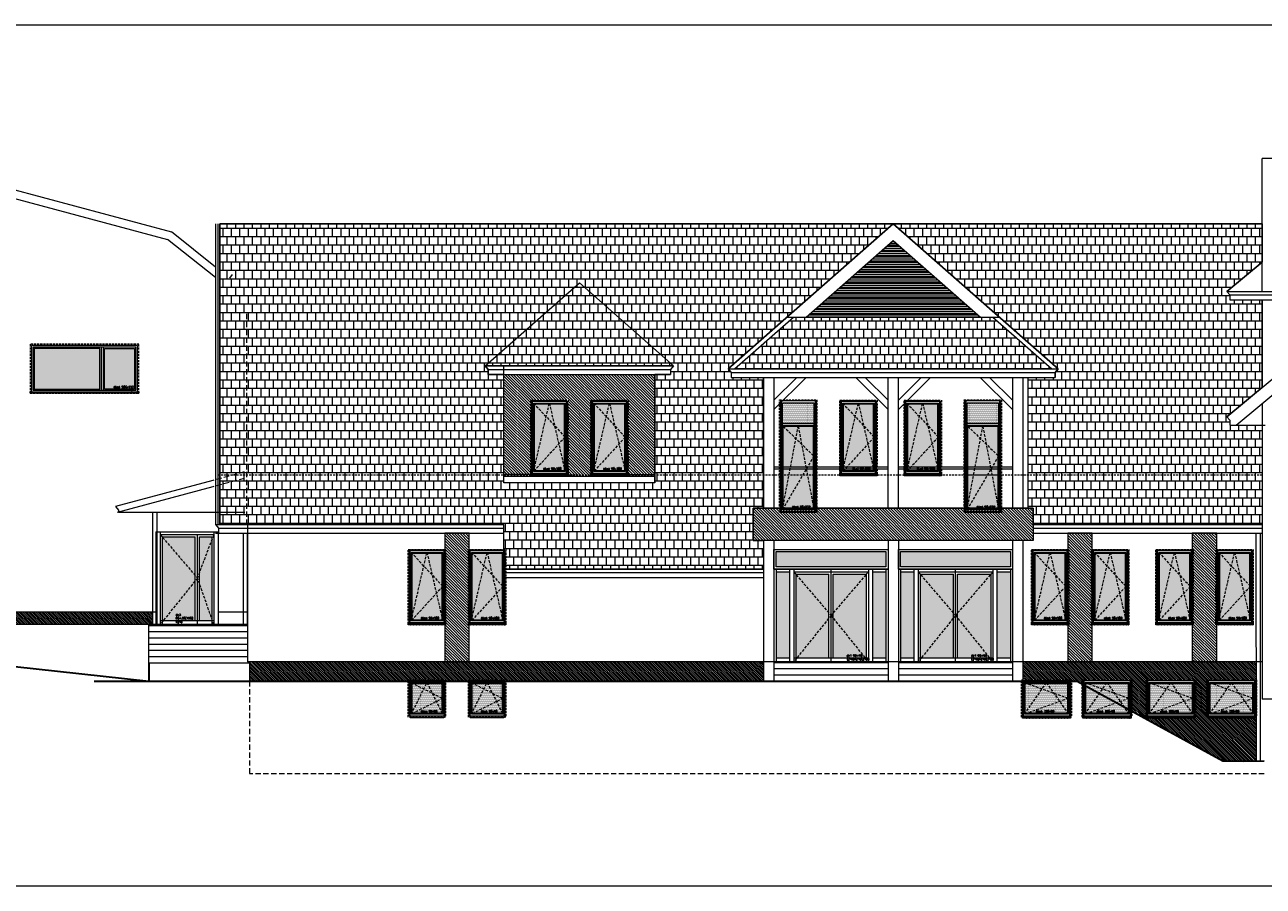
# Model space of a CAD drawing. Header units: millimetres. Extents: x 28291 to 177760, y -399809 to -170937.
# Tile 19 of 256: x 62606 to 65592, y -241830 to -239753. Entities that reach past the tile are written whole.
import ezdxf

# ---------------------------------------------------------------- set-up
doc = ezdxf.new("R2010")
doc.units = ezdxf.units.MM
for name, pattern in [('CACHE', [9.525, 6.35, -3.175]), ('CARKOVANA', [7.5, 5, -2.5]), ('HIDDEN', [9.525, 6.35, -3.175])]:
    doc.linetypes.add(name, pattern=pattern)
doc.layers.get('0').update_dxf_attribs({"lineweight": 0})
for name, color, linetype, lineweight in [('! opisy okien elewacja', 7, 'Continuous', 0), ('!! 0_ Istn-sciany', 3, 'Continuous', 30), ('!! 0_ Istn-widok', 1, 'Continuous', 15), ('!! 0_ WIDOK ELEWACJA', 4, 'Continuous', 0), ('!! 0_Istn-cienka', 4, 'Continuous', 9), ('!! 0_Istn-drzwi', 1, 'Continuous', 13), ('!! 1_Hatch dach', 252, 'Continuous', 5), ('!! 2_NOWE OKNA WIDOk - remont', 140, 'Continuous', 5), ('!! 2_posadzki winyle 2', 43, 'Continuous', 9), ('!! 2_TYNK OBRYS', 252, 'Continuous', 13)]:
    doc.layers.add(name, color=color, linetype=linetype, lineweight=lineweight)
for name, color, linetype, lineweight, true_color in [('!! 0_ Istn-okna - wymienione', 9, 'Continuous', 13, 0x808080), ('!! 1_ELEWACJA KOLOR', 7, 'Continuous', 13, 0x6888bb), ('!! 1_Wyburzenia', 252, 'CARKOVANA', 13, 0x696969), ('!! 2_ELEWACJA COKÓŁ', 9, 'Continuous', 13, 0x808080)]:
    doc.layers.add(name, color=color, linetype=linetype, lineweight=lineweight, true_color=true_color)
doc.styles.add('TXT', font='simplex.shx')
pattern_1 = [(315, (261219.8475, -171915.682), (2.24506403, 2.24506403), [])]
pattern_2 = [(90, (0, 0), (-1.5875, 0.79375), [0, -1.5875])]

# ---------------------------------------------------------------- blocks, each defined once
blk = doc.blocks.new('DRZWI DZ 1')
at = {"layer": '!! 1_Hatch dach', "true_color": 0x575757}
h = blk.add_hatch(dxfattribs=at)
h.set_pattern_fill('DOTS', color=251)
h.set_pattern_definition([(180, (1841.5625, 31354.394), (-0.79375, -1.5875), [0, -1.5875])])
h.paths.add_polyline_path([(-3236, 11996.4), (-3236, 11789.4), (-3203.5, 11789.4), (-3203.5, 11996.4)])
h.paths.add_polyline_path([(-3236, 12045.4), (-3236, 12008.4), (-2971, 12008.4), (-2971, 12045.4)])
h.paths.add_polyline_path([(-3188.5, 11991.4), (-3188.5, 11789.4), (-3108.5, 11789.4), (-3108.5, 11991.4)])
h.paths.add_polyline_path([(-3098.5, 11991.4), (-3098.5, 11789.4), (-3018.5, 11789.4), (-3018.5, 11991.4)])
h.paths.add_polyline_path([(-3003.5, 11996.4), (-3003.5, 11789.4), (-2971, 11789.4), (-2971, 11996.4)])
at = {"layer": '!! 0_ Istn-okna - wymienione'}
for points in [[(-3241, 12003.4), (-3241, 12050.4), (-2966, 12050.4), (-2966, 12003.4)], [(-3236, 12008.4), (-3236, 12045.4), (-2971, 12045.4), (-2971, 12008.4)]]:
    blk.add_lwpolyline(points, close=True, dxfattribs=at)
for points in [[(-3241, 12003.4), (-3241, 11779.4)], [(-3241, 12003.4), (-2966, 12003.4)], [(-3236, 12003.4), (-3236, 11779.4)], [(-3203.5, 12003.4), (-3203.5, 11779.4)], [(-3193.5, 12003.4), (-3193.5, 11779.4)], [(-3103.5, 11779.4), (-3103.5, 12003.4)], [(-3013.5, 12003.4), (-3013.5, 11779.4)], [(-3003.5, 12003.4), (-3003.5, 11779.4)], [(-2971, 12003.4), (-2971, 11779.4)], [(-2966, 12003.4), (-2966, 11779.4)], [(-3236, 11996.4), (-3203.5, 11996.4)], [(-3193.5, 11996.4), (-3013.5, 11996.4)], [(-3188.5, 11991.4), (-3108.5, 11991.4)], [(-3188.5, 11991.4), (-3188.5, 11779.4)], [(-3108.5, 11789.4), (-3108.5, 11991.4)], [(-3098.5, 11789.4), (-3098.5, 11991.4)], [(-3098.5, 11991.4), (-3018.5, 11991.4)], [(-3018.5, 11991.4), (-3018.5, 11779.4)], [(-3003.5, 11996.4), (-2971, 11996.4)], [(-3241, 11779.4), (-2966, 11779.4)], [(-3236, 11789.4), (-3203.5, 11789.4)], [(-3193.5, 11789.4), (-3013.5, 11789.4)], [(-3003.5, 11789.4), (-2971, 11789.4)]]:
    blk.add_lwpolyline(points, dxfattribs=at)
at = {"layer": '!! 1_Hatch dach', "color": 251, "linetype": 'CACHE', "true_color": 0x575757}
for points in [[(-3193.5, 11996.4), (-3103.5, 11891.4), (-3193.5, 11779.4)], [(-3013.5, 11996.4), (-3103.5, 11891.4), (-3013.5, 11779.4)]]:
    blk.add_lwpolyline(points, dxfattribs=at)
at = {"insert": (-3065.6, 11797.1), "char_height": 5, "attachment_point": 1, "style": 'TXT'}
blk.add_mtext_dynamic_manual_height_columns('dz1 90+90 (275)x210(273)', width=52.63, gutter_width=75, heights=[0], dxfattribs=at)
blk = doc.blocks.new('okno 90x180')
at = {"layer": '!! 1_Hatch dach', "true_color": 0x575757}
h = blk.add_hatch(dxfattribs=at)
h.set_pattern_fill('DOTS', color=251)
h.set_pattern_definition([(0, (-9632.3096, -11392.1331), (0.79375, 1.5875), [0, -1.5875])])
h.paths.add_polyline_path([(9, -10), (81, -10), (81, -171), (9, -171)])
at = {"layer": '!! 2_posadzki winyle 2'}
h = blk.add_hatch(dxfattribs=at)
h.set_pattern_fill('ANSI31', color=252, scale=0.2)
h.paths.add_polyline_path([(0, -178), (90, -178), (90, -183), (0, -183)])
at = {"layer": '!! 0_ Istn-okna - wymienione', "linetype": 'CARKOVANA', "lineweight": 5}
blk.add_lwpolyline([(0, -1), (90, -1), (90, -180), (0, -180)], close=True, dxfattribs=at)
at = {"layer": '!! 0_ Istn-okna - wymienione'}
for points in [[(2, -3), (88, -3), (88, -178), (2, -178)], [(7, -8), (83, -8), (83, -173), (7, -173)], [(9, -10), (81, -10), (81, -171), (9, -171)], [(0, -178), (90, -178), (90, -183), (0, -183)]]:
    blk.add_lwpolyline(points, close=True, dxfattribs=at)
at = {"layer": '!! 1_Hatch dach', "color": 251, "linetype": 'CACHE', "true_color": 0x575757}
for points in [[(7, -173), (45, -8), (83, -173)], [(7, -8), (83, -90), (7, -173)]]:
    blk.add_lwpolyline(points, dxfattribs=at)
at = {"insert": (30.1, -163.6), "char_height": 5, "attachment_point": 1, "style": 'TXT'}
blk.add_mtext_dynamic_manual_height_columns('okno 90x180', width=52.63, gutter_width=75, heights=[0], dxfattribs=at)
blk = doc.blocks.new('okno 115x115')
at = {"layer": '!! 1_Hatch dach', "true_color": 0x575757}
h = blk.add_hatch(dxfattribs=at)
h.set_pattern_fill('DOTS', color=251, angle=360)
h.set_pattern_definition([(360, (-21873.4686, 1906.5186), (0.79375, 1.5875), [0, -1.5875])])
h.paths.add_polyline_path([(-12259.7, 13266.7), (-12157.7, 13266.7), (-12157.7, 13194.7), (-12259.7, 13194.7)])
h = blk.add_hatch(dxfattribs=at)
h.set_pattern_fill('ANSI31', color=251, scale=0.2, angle=360)
h.paths.add_polyline_path([(-12264.2, 13187.7), (-12153.2, 13187.7), (-12153.2, 13182.7), (-12264.2, 13182.7)])
at = {"layer": '!! 0_ Istn-okna - wymienione', "linetype": 'CARKOVANA', "lineweight": 5}
blk.add_lwpolyline([(-12268.7, 13275.7), (-12148.7, 13275.7), (-12148.7, 13185.7), (-12268.7, 13185.7)], close=True, dxfattribs=at)
at = {"layer": '!! 0_ Istn-okna - wymienione'}
for points in [[(-12266.7, 13273.7), (-12150.7, 13273.7), (-12150.7, 13187.7), (-12266.7, 13187.7)], [(-12261.7, 13268.7), (-12155.7, 13268.7), (-12155.7, 13192.7), (-12261.7, 13192.7)], [(-12259.7, 13266.7), (-12157.7, 13266.7), (-12157.7, 13194.7), (-12259.7, 13194.7)], [(-12266.7, 13187.7), (-12150.7, 13187.7), (-12150.7, 13182.7), (-12266.7, 13182.7)]]:
    blk.add_lwpolyline(points, close=True, dxfattribs=at)
at = {"layer": '!! 1_Hatch dach', "color": 251, "linetype": 'CACHE', "true_color": 0x575757}
for points in [[(-12261.7, 13192.7), (-12208.7, 13268.7), (-12155.7, 13192.7)], [(-12261.7, 13268.7), (-12155.7, 13230.7), (-12261.7, 13192.7)]]:
    blk.add_lwpolyline(points, dxfattribs=at)
at = {"insert": (-12234.1, 13202.1), "char_height": 5, "attachment_point": 1, "style": 'TXT'}
blk.add_mtext_dynamic_manual_height_columns('okno 120x90', width=52.63, gutter_width=75, heights=[0], dxfattribs=at)
blk = doc.blocks.new('drzwi balkonowe 90x270')
at = {"layer": '!! 1_Hatch dach', "true_color": 0x575757}
h = blk.add_hatch(dxfattribs=at)
h.set_pattern_fill('DOTS', color=251, angle=270)
h.set_pattern_definition([(270, (-11122.1331, 9634.3096), (1.5875, -0.79375), [0, -1.5875])])
h.paths.add_polyline_path([(206, -7), (206, -79), (7, -79), (7, -7)])
h = blk.add_hatch(dxfattribs=at)
h.set_pattern_fill('DOTS', color=251, angle=270)
h.set_pattern_definition([(90, (19212.957, -5367.0837), (-1.5875, 0.79375), [0, -1.5875])])
h.paths.add_polyline_path([(263, -5), (213, -5), (213, -81), (263, -81)])
at = {"layer": '!! 0_ Istn-okna - wymienione', "linetype": 'CARKOVANA', "lineweight": 5}
blk.add_lwpolyline([(270, 2), (270, -88), (-2, -88), (-2, 2)], close=True, dxfattribs=at)
at = {"layer": '!! 0_ Istn-okna - wymienione'}
for points in [[(268, 0), (268, -86), (0, -86), (0, 0)], [(263, -5), (263, -81), (5, -81), (5, -5)]]:
    blk.add_lwpolyline(points, close=True, dxfattribs=at)
for points in [[(206, -79), (7, -79), (7, -7), (206, -7)], [(206, -79), (206, -7)], [(208, -81), (208, -5)], [(213, -81), (213, -5)]]:
    blk.add_lwpolyline(points, dxfattribs=at)
at = {"layer": '!! 0_ Istn-widok'}
blk.add_lwpolyline([(268, -2.5), (268, -83.5), (-2, -83.5), (-2, -2.5)], close=True, dxfattribs=at)
at = {"layer": '!! 1_Hatch dach', "color": 251, "linetype": 'CACHE', "true_color": 0x575757}
for points in [[(5, -5), (206, -43), (5, -81)], [(206, -7), (134, -81), (5, -5)]]:
    blk.add_lwpolyline(points, dxfattribs=at)
at = {"insert": (14.4, -28.1), "char_height": 5, "attachment_point": 1, "rotation": 270, "style": 'TXT'}
blk.add_mtext_dynamic_manual_height_columns('okno 90x272', width=52.63, gutter_width=75, heights=[0], dxfattribs=at)
blk = doc.blocks.new('okno 266x112')
at = {"layer": '!! 1_Hatch dach', "true_color": 0x575757}
h = blk.add_hatch(dxfattribs=at)
h.set_pattern_fill('ANSI31', color=251, scale=0.05, angle=180)
h.set_pattern_definition([(225, (48759.55389, -227260.51076), (0.11225320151, -0.11225320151), [])])
h.paths.add_polyline_path([(212, 10312.8), (-50, 10312.8), (-50, 10315.8), (212, 10315.8)])
h = blk.add_hatch(dxfattribs=at)
h.set_pattern_fill('DOTS', color=251, angle=180)
h.paths.add_polyline_path([(43.8, 10207.8), (202, 10207.8), (202, 10305.8), (43.8, 10305.8)])
h.paths.add_polyline_path([(32.8, 10207.8), (-40, 10207.8), (-40, 10305.8), (32.8, 10305.8)])
at = {"layer": '! opisy okien elewacja'}
for p in [(-33, 10312.8), (209, 10314.3), (209, 10312.8), (209, 10308.3)]:
    blk.add_point(p, dxfattribs=at)
at = {"layer": '!! 0_ Istn-okna - wymienione', "linetype": 'CARKOVANA', "lineweight": 5}
blk.add_lwpolyline([(212, 10315.8), (-50, 10315.8), (-50, 10197.8), (212, 10197.8)], close=True, dxfattribs=at)
at = {"layer": '!! 0_ Istn-okna - wymienione'}
for points in [[(212, 10312.8), (-50, 10312.8), (-50, 10315.8), (212, 10315.8)], [(209, 10312.8), (-47, 10312.8), (-47, 10200.8), (209, 10200.8)], [(205, 10308.8), (-43, 10308.8), (-43, 10204.8), (205, 10204.8)], [(32.8, 10207.8), (-40, 10207.8), (-40, 10305.8), (32.8, 10305.8)], [(43.8, 10207.8), (202, 10207.8), (202, 10305.8), (43.8, 10305.8)]]:
    blk.add_lwpolyline(points, close=True, dxfattribs=at)
for points in [[(35.8, 10308.8), (-43, 10308.8)], [(35.8, 10204.8), (35.8, 10308.8)], [(205, 10308.8), (40.8, 10308.8)], [(40.8, 10204.8), (40.8, 10308.8)]]:
    blk.add_lwpolyline(points, dxfattribs=at)
at = {"insert": (10.9, 10298.3), "char_height": 5, "attachment_point": 1, "rotation": 180, "style": 'TXT'}
blk.add_mtext_dynamic_manual_height_columns('okno 266x112', width=52.63, gutter_width=75, heights=[0], dxfattribs=at)
blk = doc.blocks.new('dz3')
at = {"layer": '!! 1_Hatch dach', "true_color": 0x575757}
h = blk.add_hatch(dxfattribs=at)
h.set_pattern_fill('DOTS', color=251, angle=270)
h.set_pattern_definition(pattern_2)
h.paths.add_polyline_path([(-19431.4, 7310.2), (-19431.4, 7233.2), (-19335.6, 7233.2)], flags=17)
h.paths.add_polyline_path([(-19230.2, 7313.2), (-19431.4, 7313.2), (-19431.4, 7310.2), (-19335.6, 7233.2), (-19323.6, 7233.2)])
h.paths.add_polyline_path([(-19229.4, 7313.2), (-19230.2, 7313.2), (-19323.6, 7233.2), (-19229.4, 7233.2)])
h = blk.add_hatch(dxfattribs=at)
h.set_pattern_fill('DOTS', color=251, angle=270)
h.set_pattern_definition(pattern_2)
h.paths.add_polyline_path([(-19229.4, 7223.2), (-19431.4, 7223.2), (-19431.4, 7193.2), (-19229.4, 7193.2)])
at = {"layer": '!! 0_ Istn-okna - wymienione'}
for points in [[(-19217.4, 7328.2), (-19441.4, 7328.2)], [(-19441.4, 7328.2), (-19441.4, 7178.2)], [(-19217.4, 7318.2), (-19441.4, 7318.2)], [(-19431.4, 7318.2), (-19431.4, 7188.2)], [(-19224.4, 7318.2), (-19224.4, 7188.2)], [(-19217.4, 7328.2), (-19217.4, 7178.2)], [(-19229.4, 7313.2), (-19441.4, 7313.2)], [(-19229.4, 7313.2), (-19229.4, 7233.2)], [(-19441.4, 7228.2), (-19224.4, 7228.2)], [(-19431.4, 7233.2), (-19229.4, 7233.2)], [(-19431.4, 7223.2), (-19229.4, 7223.2)], [(-19229.4, 7223.2), (-19229.4, 7193.2)], [(-19229.4, 7193.2), (-19441.4, 7193.2)], [(-19217.4, 7188.2), (-19441.4, 7188.2)], [(-19217.4, 7178.2), (-19441.4, 7178.2)]]:
    blk.add_lwpolyline(points, dxfattribs=at)
at = {"layer": '!! 1_Hatch dach', "color": 251, "linetype": 'CACHE', "true_color": 0x575757}
for points in [[(-19224.4, 7318.2), (-19329.4, 7228.2), (-19441.4, 7318.2)], [(-19441.4, 7188.2), (-19329.4, 7228.2), (-19224.4, 7188.2)]]:
    blk.add_lwpolyline(points, dxfattribs=at)
at = {"insert": (-19415.2, 7280.4), "char_height": 5, "attachment_point": 1, "rotation": 270, "style": 'TXT'}
blk.add_mtext_dynamic_manual_height_columns('dz3 90+35(135) x210', width=52.63, gutter_width=75, heights=[0], dxfattribs=at)
blk = doc.blocks.new('okno 90x90')
at = {"layer": '!! 1_Hatch dach', "true_color": 0x575757}
h = blk.add_hatch(dxfattribs=at)
h.set_pattern_fill('DOTS', color=251)
h.set_pattern_definition([(0, (-9634.3096, -11214.1331), (0.79375, 1.5875), [0, -1.5875])])
h.paths.add_polyline_path([(7, 79), (79, 79), (79, 7), (7, 7)])
at = {"layer": '!! 0_ Istn-okna - wymienione', "linetype": 'CARKOVANA', "lineweight": 5}
blk.add_lwpolyline([(-2, 88), (88, 88), (88, -2), (-2, -2)], close=True, dxfattribs=at)
at = {"layer": '!! 0_ Istn-okna - wymienione'}
for points in [[(0, 86), (86, 86), (86, 0), (0, 0)], [(5, 81), (81, 81), (81, 5), (5, 5)], [(7, 79), (79, 79), (79, 7), (7, 7)]]:
    blk.add_lwpolyline(points, close=True, dxfattribs=at)
at = {"layer": '!! 1_Hatch dach', "color": 251, "linetype": 'CACHE', "true_color": 0x575757}
for points in [[(5, 5), (43, 81), (81, 5)], [(5, 81), (81, 43), (5, 5)]]:
    blk.add_lwpolyline(points, dxfattribs=at)
at = {"insert": (28.1, 14.4), "char_height": 5, "attachment_point": 1, "style": 'TXT'}
blk.add_mtext_dynamic_manual_height_columns('okno 90x90', width=52.63, gutter_width=75, heights=[0], dxfattribs=at)

msp = doc.modelspace()

# ---------------------------------------------------------------- hatches: boundary and pattern name
at = {"layer": '!! 1_ELEWACJA KOLOR', "true_color": 0x315442}
h = msp.add_hatch(dxfattribs=at)
h.set_pattern_fill('ANSI31', color=129, scale=1.5, angle=-90)
h.paths.add_polyline_path([(64125.25917, -240595.98294), (63761.25917, -240595.98294), (63761.25917, -240837.35053), (63825.75917, -240837.35053), (63825.75917, -240657.35053), (63915.75917, -240657.35053), (63915.75917, -240837.35053), (63915.75917, -240839.35053), (63970.75917, -240839.35053), (63970.75917, -240835.35053), (63970.75917, -240657.35053), (64060.75917, -240657.35053), (64060.75917, -240837.35053), (64125.25917, -240837.35053)])
h = msp.add_hatch(dxfattribs=at)
h.set_pattern_fill('ANSI31', color=129, scale=1.5, angle=-90)
h.paths.add_polyline_path([(64362.25917, -240918.85053), (65037.25917, -240918.85053), (65037.25917, -240996.35053), (64362.25917, -240996.35053)])
h = msp.add_hatch(dxfattribs=at)
h.set_pattern_fill('ANSI31', color=129, scale=1.5, angle=-90)
h.paths.add_polyline_path([(63618.75917, -240978.98294), (63618.75917, -241289.35053), (63677.75917, -241289.35053), (63677.75917, -240978.98294)])
h = msp.add_hatch(dxfattribs=at)
h.set_pattern_fill('ANSI31', color=129, scale=1.5, angle=-90)
h.paths.add_polyline_path([(65120.75917, -240978.98294), (65120.75917, -241289.35053), (65179.75917, -241289.35053), (65179.75917, -240978.98294)])
h = msp.add_hatch(dxfattribs=at)
h.set_pattern_fill('ANSI31', color=129, scale=1.5, angle=-90)
h.paths.add_polyline_path([(65420.75917, -240978.98294), (65420.75917, -241289.35053), (65479.75917, -241289.35053), (65479.75917, -240978.98294)])
at = {"layer": '!! 1_Hatch dach', "true_color": 0x990000}
h = msp.add_hatch(dxfattribs=at)
h.set_pattern_fill('AR-B88', color=14, scale=0.1, angle=180)
h.paths.add_polyline_path([(63076.25917, -240958.35053), (63076.25917, -240520.69104), (63076.25917, -240232.83492), (64699.75917, -240232.83492), (64302.25917, -240582.63492), (64309.46611, -240591.27873), (64309.46611, -240603.26733), (64387.25917, -240603.26733), (64387.25917, -240918.85053), (64362.25917, -240918.85053), (64362.25917, -240996.35053), (64387.25917, -240996.35053), (64387.25917, -241065.35053), (63765.75917, -241065.35053), (63761.25917, -241065.35053), (63761.25917, -240958.35053)])
h.paths.add_polyline_path([(63761.25917, -240857.35053), (63761.25917, -240595.98294), (63723.46611, -240595.98294), (63723.46611, -240583.99434), (63716.03396, -240575.54872), (63943.25917, -240375.59053), (64170.25917, -240575.35053), (64163.05224, -240583.99434), (64163.05224, -240595.98294), (64125.25917, -240595.98294), (64125.25917, -240857.35053)], flags=16)
h = msp.add_hatch(dxfattribs=at)
h.set_pattern_fill('AR-B88', color=14, scale=0.1, angle=180)
h.paths.add_polyline_path([(64699.75917, -240232.83492), (65589.25917, -240232.83492), (65589.25917, -240325.14204), (65504.18113, -240396.07745), (65511.25917, -240404.56667), (65511.25917, -240416.55526), (65589.25917, -240416.55526), (65589.25917, -240627.34617), (65504.05224, -240698.127), (65511.25917, -240706.7708), (65511.25917, -240718.7594), (65589.25917, -240718.7594), (65589.25917, -240958.35053), (65037.25917, -240958.35053), (65037.25917, -240918.85053), (65025.25917, -240918.85053), (65025.25917, -240603.26733), (65090.05224, -240603.26733), (65090.05224, -240591.27873), (65097.48439, -240582.83311)])
h = msp.add_hatch(dxfattribs=at)
h.set_pattern_fill('AR-B88', color=14, scale=0.1, angle=180)
h.paths.add_polyline_path([(63716.25917, -240575.35053), (63943.25917, -240375.59053), (64170.25917, -240575.35053)])
h = msp.add_hatch(dxfattribs=at)
h.set_pattern_fill('AR-B88', color=14, scale=0.1, angle=180)
h.paths.add_polyline_path([(64317.39629, -240582.63492), (64459.32811, -240457.73492), (64940.19024, -240457.73492), (65082.12206, -240582.63492)])
at = {"layer": '!! 2_ELEWACJA COKÓŁ', "true_color": 0x2b2b2c}
h = msp.add_hatch(dxfattribs=at)
h.set_pattern_fill('ANSI31', color=250, angle=-90)
h.set_pattern_definition(pattern_1)
h.paths.add_polyline_path([(62915.25917, -241199.35053), (62915.25917, -241169.35053), (61649.25917, -241169.35053), (61649.25917, -241199.35053)])
h.paths.add_polyline_path([(61540.34755, -241199.47958), (61693.41303, -241199.47958), (61693.41303, -241175.86839), (61540.34755, -241175.86839)], flags=9)
h = msp.add_hatch(dxfattribs=at)
h.set_pattern_fill('ANSI31', color=250, angle=-90)
h.set_pattern_definition(pattern_1)
h.paths.add_polyline_path([(64387.25917, -241336.35053), (64387.25917, -241289.35053), (63148.25917, -241289.35053), (63148.25917, -241336.35053), (63530.75917, -241336.35053), (63530.75917, -241332.35053), (63620.75917, -241332.35053), (63620.75917, -241336.35053), (63675.75917, -241336.35053), (63675.75917, -241332.35053), (63765.75917, -241332.35053), (63765.75917, -241336.35053)])
h = msp.add_hatch(dxfattribs=at)
h.set_pattern_fill('ANSI31', color=250, angle=-90)
h.set_pattern_definition(pattern_1)
h.paths.add_polyline_path([(65544.26679, -241529.80524), (65574.43367, -241529.27868), (65574.35759, -241289.35053), (65012.25917, -241289.35053), (65012.25917, -241332.35053), (65126.75917, -241332.35053), (65126.75917, -241336.35053), (65142.91071, -241336.35053), (65157.75917, -241344.48896), (65157.75917, -241332.35053), (65272.75917, -241332.35053), (65272.75917, -241407.52035), (65494.27441, -241528.93262)])
h.paths.add_polyline_path([(65459.75917, -241424.35053), (65459.75917, -241422.35053), (65457.75917, -241422.35053), (65457.75917, -241332.35053), (65572.75917, -241332.35053), (65572.75917, -241422.35053), (65570.75917, -241422.35053), (65570.75917, -241424.35053)], flags=16)
h.paths.add_polyline_path([(65459.75917, -241420.35053), (65459.75917, -241334.35053), (65570.75917, -241334.35053), (65570.75917, -241420.35053)], flags=0)
h.paths.add_polyline_path([(65464.75917, -241415.35053), (65464.75917, -241339.35053), (65565.75917, -241339.35053), (65565.75917, -241415.35053)], flags=0)
h.paths.add_polyline_path([(65470.07496, -241413.35053), (65464.75917, -241415.35053), (65466.75917, -241412.34063), (65466.75917, -241340.10301), (65470.07496, -241341.35053), (65513.93023, -241341.35053), (65515.25917, -241339.35053), (65516.58812, -241341.35053), (65563.75917, -241341.35053), (65563.75917, -241376.59806), (65565.75917, -241377.35053), (65563.75917, -241378.10301), (65563.75917, -241412.34063), (65564.43023, -241413.35053)], flags=0)
h.paths.add_polyline_path([(65426.75917, -241422.35053), (65424.75917, -241422.35053), (65424.75917, -241424.35053), (65313.75917, -241424.35053), (65313.75917, -241422.35053), (65311.75917, -241422.35053), (65311.75917, -241332.35053), (65426.75917, -241332.35053)], flags=16)
h.paths.add_polyline_path([(65424.75917, -241420.35053), (65313.75917, -241420.35053), (65313.75917, -241334.35053), (65424.75917, -241334.35053)], flags=0)
h.paths.add_polyline_path([(65419.75917, -241415.35053), (65318.75917, -241415.35053), (65318.75917, -241339.35053), (65419.75917, -241339.35053)], flags=0)
h.paths.add_polyline_path([(65418.43023, -241413.35053), (65324.07496, -241413.35053), (65318.75917, -241415.35053), (65320.75917, -241412.34063), (65320.75917, -241340.10301), (65324.07496, -241341.35053), (65367.93023, -241341.35053), (65369.25917, -241339.35053), (65370.58812, -241341.35053), (65417.75917, -241341.35053), (65417.75917, -241376.59806), (65419.75917, -241377.35053), (65417.75917, -241378.10301), (65417.75917, -241412.34063)], flags=0)
h.paths.add_polyline_path([(65488.58693, -241412.1909), (65537.75359, -241412.1909), (65537.75359, -241404.6909), (65488.58693, -241404.6909)], flags=8)
h.paths.add_polyline_path([(65342.58693, -241412.1909), (65391.75359, -241412.1909), (65391.75359, -241404.6909), (65342.58693, -241404.6909)], flags=8)
at = {"layer": '!! 2_posadzki winyle 2', "true_color": 0xa4aeb2}
h = msp.add_hatch(dxfattribs=at)
h.set_pattern_fill('PLASTI', color=253, scale=2, angle=180)
h.paths.add_polyline_path([(64699.75917, -240272.79691), (64489.60234, -240457.73492), (64909.91601, -240457.73492)])

# ---------------------------------------------------------------- linework, layer by layer
at = {"layer": '! opisy okien elewacja'}
for points in [[(68096.18025, -239752.90582), (68096.18025, -241830.32956), (61076.44714, -241830.32956), (61076.44714, -239752.90582)], [(63076.25917, -240958.35053), (63076.25917, -240520.69104), (63076.25917, -240232.83492), (64699.75917, -240232.83492), (64302.25917, -240582.63492), (64309.46611, -240591.27873), (64309.46611, -240603.26733), (64387.25917, -240603.26733), (64387.25917, -240918.85053), (64362.25917, -240918.85053), (64362.25917, -240996.35053), (64387.25917, -240996.35053), (64387.25917, -241065.35053), (63765.75917, -241065.35053), (63765.75917, -241065.35053), (63761.25917, -241065.35053), (63761.25917, -241065.35053), (63761.25917, -240958.35053), (63761.25917, -240958.35053)], [(64699.75917, -240232.83492), (65589.25917, -240232.83492), (65589.25917, -240325.14204), (65504.18113, -240396.07745), (65511.25917, -240404.56667), (65511.25917, -240416.55526), (65589.25917, -240416.55526), (65589.25917, -240627.34617), (65504.05224, -240698.127), (65511.25917, -240706.7708), (65511.25917, -240718.7594), (65589.25917, -240718.7594), (65589.25917, -240958.35053), (65037.25917, -240958.35053), (65037.25917, -240918.85053), (65025.25917, -240918.85053), (65025.25917, -240603.26733), (65090.05224, -240603.26733), (65090.05224, -240591.27873), (65097.48439, -240582.83311)], [(63761.25917, -240857.35053), (63761.25917, -240595.98294), (63723.46611, -240595.98294), (63723.46611, -240583.99434), (63716.03396, -240575.54872), (63943.25917, -240375.59053), (64170.25917, -240575.35053), (64163.05224, -240583.99434), (64163.05224, -240595.98294), (64125.25917, -240595.98294), (64125.25917, -240857.35053)], [(63716.25917, -240575.35053), (63943.25917, -240375.59053), (64170.25917, -240575.35053)], [(64317.39629, -240582.63492), (64459.32811, -240457.73492), (64940.19024, -240457.73492), (65082.12206, -240582.63492)]]:
    msp.add_lwpolyline(points, close=True, dxfattribs=at)
msp.add_lwpolyline([(62905.25917, -241291.35053), (62905.25917, -241201.35053), (62905.25917, -241199.35053)], dxfattribs=at)
at = {"layer": '!! 0_ Istn-sciany'}
for points in [[(62905.25917, -241336.35053), (61649.25917, -241199.35053)], [(62905.25917, -241291.35053), (62905.25917, -241336.35053)], [(65142.91071, -241336.35053), (62773.29169, -241336.35053)], [(65494.27441, -241528.93262), (65142.91071, -241336.35053)], [(65544.26679, -241529.80524), (65494.27441, -241528.93262)], [(65594.25917, -241528.93262), (65544.26679, -241529.80524)]]:
    msp.add_lwpolyline(points, dxfattribs=at)
at = {"layer": '!! 0_ WIDOK ELEWACJA'}
for p, q in [((63761.25917, -240857.35053), (63761.25917, -240595.98294)), ((64125.25917, -240857.35053), (64125.25917, -240595.98294))]:
    msp.add_line(p, q, dxfattribs=at)
for points in [[(65504.05224, -240698.127), (66253.75917, -240075.35053)], [(65589.25917, -240395.92286), (65589.25917, -240075.35053)], [(66253.75917, -240075.35053), (65589.25917, -240075.35053)], [(62491.25919, -240126.78973), (62959.53237, -240252.26315)], [(65526.16412, -240718.7594), (66253.75917, -240114.35112)], [(62491.25919, -240147.49525), (62950.33508, -240270.50427)], [(63066.25917, -240232.83492), (63066.25917, -240958.35053)], [(63071.25917, -240232.83492), (63071.25917, -240958.35053)], [(63076.25917, -240232.83492), (63076.25917, -240958.35053)], [(65589.25917, -240232.83492), (63076.25917, -240232.83492)], [(64302.25917, -240582.63492), (64699.75917, -240232.83492), (65097.25917, -240582.63492)], [(63066.25917, -240362.7642), (62950.33508, -240270.50427)], [(63066.25917, -240337.20329), (62959.53237, -240252.26315)], [(64489.60234, -240457.73492), (64699.75917, -240272.79691), (64909.91601, -240457.73492)], [(65504.05224, -240395.92286), (65589.25917, -240325.14204)], [(63106.27359, -240355.51938), (63099.68119, -240363.8027)], [(63716.25917, -240575.35053), (63943.25917, -240375.59053)], [(64170.25917, -240575.35053), (63943.25917, -240375.59053)], [(65504.05224, -240395.92286), (65511.25917, -240404.56667), (65511.25917, -240416.55526), (65843.01219, -240416.55526)], [(65504.05224, -240395.92286), (65867.84977, -240395.92286)], [(65511.25917, -240404.56667), (65857.44423, -240404.56667)], [(65589.25917, -240627.34617), (65589.25917, -240416.55526)], [(64317.39629, -240582.63492), (64459.32811, -240457.73492)], [(64444.19099, -240457.73492), (64955.32736, -240457.73492)], [(64940.19024, -240457.73492), (65082.12206, -240582.63492)], [(63716.25917, -240575.35053), (64170.25917, -240575.35053)], [(63716.25917, -240575.35053), (63723.46611, -240583.99434), (63723.46611, -240595.98294)], [(63761.25917, -240857.35053), (63761.25917, -240575.35053)], [(64170.25917, -240575.35053), (64163.05224, -240583.99434), (64163.05224, -240595.98294)], [(63723.46611, -240583.99434), (64163.05224, -240583.99434)], [(63723.46611, -240595.98294), (64163.05224, -240595.98294)], [(64302.25917, -240582.63492), (65097.25917, -240582.63492)], [(64302.25917, -240582.63492), (64309.46611, -240591.27873), (64309.46611, -240603.26733)], [(64309.46611, -240591.27873), (65090.05224, -240591.27873)], [(64309.46611, -240603.26733), (65090.05224, -240603.26733)], [(64387.25917, -240918.85053), (64387.25917, -240603.26733)], [(64412.25917, -240603.26733), (64412.25917, -240918.85053)], [(64412.25917, -240658.26733), (64467.25917, -240603.26733)], [(64412.25917, -240680.89474), (64489.88659, -240603.26733)], [(64687.25917, -240680.89474), (64609.63176, -240603.26733)], [(64687.25917, -240658.26733), (64632.25917, -240603.26733)], [(64687.25917, -240918.85053), (64687.25917, -240603.26733)], [(64712.25917, -240918.85053), (64712.25917, -240603.26733)], [(64712.25917, -240658.26733), (64767.25917, -240603.26733)], [(64712.25917, -240680.89474), (64789.88659, -240603.26733)], [(64987.25917, -240680.89474), (64909.63176, -240603.26733)], [(64987.25917, -240658.26733), (64932.25917, -240603.26733)], [(64987.25917, -240603.26733), (64987.25917, -240918.85053)], [(65012.25917, -240603.26733), (65012.25917, -240918.85053)], [(65025.25917, -240918.85053), (65025.25917, -240603.26733)], [(65097.25917, -240582.63492), (65090.05224, -240591.27873), (65090.05224, -240603.26733)], [(65589.25917, -240666.34676), (65589.25917, -241379.35053)], [(65504.05224, -240698.127), (65511.25917, -240706.7708), (65511.25917, -240718.7594), (65596.25917, -240718.7594)], [(63825.75917, -240837.35053), (63761.25917, -240837.35053)], [(64125.25917, -240842.35053), (63761.25917, -240842.35053)], [(64060.75917, -240837.35053), (64125.25917, -240837.35053)], [(64687.25917, -240819.35053), (64412.25917, -240819.35053)], [(64687.25917, -240824.35053), (64412.25917, -240824.35053)], [(64987.25917, -240819.35053), (64712.25917, -240819.35053)], [(64987.25917, -240824.35053), (64712.25917, -240824.35053)], [(63059.85872, -240851.61385), (62824.97722, -240914.55016)], [(63059.85872, -240867.14299), (62828.85951, -240929.03904)], [(64125.25917, -240857.35053), (63761.25917, -240857.35053)], [(62824.97722, -240914.55016), (62832.18416, -240923.19396), (62832.18416, -240929.39429)], [(63136.85872, -240929.39429), (62832.18416, -240929.39429)], [(62915.25917, -241201.35053), (62915.25917, -240929.39429)], [(62925.25917, -241201.35053), (62925.25917, -240929.39429)], [(65037.25917, -240918.85053), (64362.25917, -240918.85053)], [(64362.25917, -240918.85053), (64362.25917, -240996.35053)], [(65037.25917, -240918.85053), (65037.25917, -240996.35053)], [(63066.25917, -240958.35053), (63761.25917, -240958.35053)], [(63066.25917, -240958.35053), (63073.46611, -240966.99434), (63073.46611, -240978.98294)], [(63143.25917, -240958.35053), (63143.25917, -241289.35053)], [(64387.25917, -241065.35053), (63761.25917, -241065.35053), (63761.25917, -240958.35053)], [(65037.25917, -240958.35053), (65589.25917, -240958.35053)], [(63066.25917, -240978.98294), (63761.25917, -240978.98294)], [(63073.46611, -240966.99434), (63761.25917, -240966.99434)], [(63133.25917, -241201.35053), (63133.25917, -240978.98294)], [(63143.25917, -241201.35053), (63143.25917, -240978.98294)], [(65037.25917, -240966.99434), (65589.25917, -240966.99434)], [(65037.25917, -240978.98294), (65589.25917, -240978.98294)], [(65574.25917, -240978.98294), (65574.43367, -241529.27868)], [(65584.25917, -240978.98294), (65584.43367, -241529.10413)], [(65037.25917, -240996.35053), (64362.25917, -240996.35053)], [(64387.25917, -240996.35053), (64387.25917, -241336.35053)], [(64412.25917, -240996.35053), (64412.25917, -241336.35053)], [(64687.25917, -240996.35053), (64687.25917, -241336.35053)], [(64712.25917, -240996.35053), (64712.25917, -241336.35053)], [(64987.25917, -240996.35053), (64987.25917, -241336.35053)], [(65012.25917, -240996.35053), (65012.25917, -241336.35053)], [(63761.25917, -241065.35053), (64387.25917, -241065.35053)], [(63761.25917, -241073.99434), (64387.25917, -241073.99434)], [(63761.25917, -241085.98294), (64387.25917, -241085.98294)], [(62922.25917, -241169.35053), (61649.25917, -241169.35053)], [(63143.25917, -241169.35053), (63072.25917, -241169.35053)], [(63143.25917, -241199.35053), (61649.25917, -241199.35053)], [(62905.25917, -241201.35053), (63143.25917, -241201.35053)], [(62905.25917, -241216.35053), (63143.25917, -241216.35053)], [(62905.25917, -241231.35053), (63143.25917, -241231.35053)], [(62905.25917, -241246.35053), (63143.25917, -241246.35053)], [(62905.25917, -241261.35053), (63143.25917, -241261.35053)], [(62905.25917, -241276.35053), (63143.25917, -241276.35053)], [(62905.25917, -241291.35053), (63148.25917, -241291.35053)], [(65589.25917, -241289.35053), (63143.25917, -241289.35053)], [(63148.25917, -241289.35053), (63148.25917, -241336.35053)], [(64687.25917, -241291.35053), (64412.25917, -241291.35053)], [(64987.25917, -241291.35053), (64712.25917, -241291.35053)], [(64687.25917, -241306.35053), (64412.25917, -241306.35053)], [(64687.25917, -241321.35053), (64412.25917, -241321.35053)], [(64987.25917, -241306.35053), (64712.25917, -241306.35053)], [(64987.25917, -241321.35053), (64712.25917, -241321.35053)], [(66911.25917, -241379.35053), (65589.25917, -241379.35053)]]:
    msp.add_lwpolyline(points, dxfattribs=at)
for points in [[(63830.25917, -240659.35053), (63911.25917, -240659.35053), (63911.25917, -240839.35053), (63830.25917, -240839.35053)], [(63975.25917, -240659.35053), (64056.25917, -240659.35053), (64056.25917, -240839.35053), (63975.25917, -240839.35053)], [(64575.25917, -240659.35053), (64656.25917, -240659.35053), (64656.25917, -240839.35053), (64575.25917, -240839.35053)], [(64730.25917, -240659.35053), (64811.25917, -240659.35053), (64811.25917, -240839.35053), (64730.25917, -240839.35053)], [(64875.25917, -240659.35053), (64956.25917, -240659.35053), (64956.25917, -240839.35053), (64875.25917, -240839.35053)], [(63535.25917, -241019.35053), (63616.25917, -241019.35053), (63616.25917, -241199.35053), (63535.25917, -241199.35053)], [(63680.25917, -241019.35053), (63761.25917, -241019.35053), (63761.25917, -241199.35053), (63680.25917, -241199.35053)], [(65037.25917, -241019.35053), (65118.25917, -241019.35053), (65118.25917, -241199.35053), (65037.25917, -241199.35053)], [(65182.25917, -241019.35053), (65263.25917, -241019.35053), (65263.25917, -241199.35053), (65182.25917, -241199.35053)], [(65337.25917, -241019.35053), (65418.25917, -241019.35053), (65418.25917, -241199.35053), (65337.25917, -241199.35053)], [(65482.25917, -241019.35053), (65563.25917, -241019.35053), (65563.25917, -241199.35053), (65482.25917, -241199.35053)], [(63535.25917, -241334.35053), (63616.25917, -241334.35053), (63616.25917, -241424.35053), (63535.25917, -241424.35053)], [(63680.25917, -241334.35053), (63761.25917, -241334.35053), (63761.25917, -241424.35053), (63680.25917, -241424.35053)], [(65013.75917, -241334.35053), (65124.75917, -241334.35053), (65124.75917, -241424.35053), (65013.75917, -241424.35053)], [(65159.75917, -241334.35053), (65270.75917, -241334.35053), (65270.75917, -241424.35053), (65159.75917, -241424.35053)], [(65313.75917, -241334.35053), (65424.75917, -241334.35053), (65424.75917, -241424.35053), (65313.75917, -241424.35053)], [(65459.75917, -241334.35053), (65570.75917, -241334.35053), (65570.75917, -241424.35053), (65459.75917, -241424.35053)]]:
    msp.add_lwpolyline(points, close=True, dxfattribs=at)
at = {"layer": '!! 0_Istn-cienka', "linetype": 'HIDDEN', "ltscale": 2}
for points in [[(63141.88176, -240958.35053), (63141.88176, -240449.6225)], [(63135.48131, -240831.35084), (63059.85872, -240851.61385)], [(63135.48131, -240846.87998), (63059.85872, -240867.14299)], [(63148.25917, -241336.35053), (63148.25917, -241559.35053)], [(65594.25917, -241559.35053), (63148.25917, -241559.35053)]]:
    msp.add_lwpolyline(points, dxfattribs=at)
at = {"layer": '!! 0_Istn-drzwi'}
msp.add_lwpolyline([(64362.25917, -240918.85053), (65037.25917, -240918.85053), (65037.25917, -240996.35053), (64362.25917, -240996.35053)], close=True, dxfattribs=at)
at = {"layer": '!! 1_Wyburzenia'}
msp.add_lwpolyline([(65589.25917, -240839.35053), (63069.5015, -240839.35053)], dxfattribs=at)
at = {"layer": '!! 2_TYNK OBRYS'}
for points in [[(63618.75917, -240978.98294), (63618.75917, -241289.35053), (63677.75917, -241289.35053), (63677.75917, -240978.98294)], [(65120.75917, -240978.98294), (65120.75917, -241289.35053), (65179.75917, -241289.35053), (65179.75917, -240978.98294)], [(65420.75917, -240978.98294), (65420.75917, -241289.35053), (65479.75917, -241289.35053), (65479.75917, -240978.98294)]]:
    msp.add_lwpolyline(points, close=True, dxfattribs=at)

# ---------------------------------------------------------------- block references
at = {"layer": '!! 2_NOWE OKNA WIDOk - remont'}
for name, p, rotation in [('okno 266x112', (62831.09252, -230325.59554), 180), ('drzwi balkonowe 90x270', (64427.75917, -240927.35053), 89.99999999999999), ('drzwi balkonowe 90x270', (64872.75917, -240927.35053), 89.99999999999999), ('dz3', (70250.49845, -221757.95792), 89.99999999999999)]:
    msp.add_blockref(name, p, dxfattribs=dict(at, rotation=rotation))
for name, p in [('okno 90x180', (63825.75917, -240657.35053)), ('okno 90x180', (63970.75917, -240657.35053)), ('okno 90x180', (64570.75917, -240657.35053)), ('okno 90x180', (64725.75917, -240657.35053)), ('okno 90x180', (63530.75917, -241017.35053)), ('okno 90x180', (63675.75917, -241017.35053)), ('DRZWI DZ 1', (67653.28033, -253068.78756)), ('DRZWI DZ 1', (67953.28033, -253068.78756)), ('okno 90x180', (65032.75917, -241017.35053)), ('okno 90x180', (65177.75917, -241017.35053)), ('okno 90x180', (65332.75917, -241017.35053)), ('okno 90x180', (65477.75917, -241017.35053)), ('okno 90x90', (63532.75917, -241420.35053)), ('okno 90x90', (63677.75917, -241420.35053)), ('okno 115x115', (77277.91819, -254608.00231)), ('okno 115x115', (77423.91819, -254608.00231)), ('okno 115x115', (77577.91819, -254608.00231)), ('okno 115x115', (77723.91819, -254608.00231))]:
    msp.add_blockref(name, p, dxfattribs=at)

doc.saveas('drawing.dxf')
